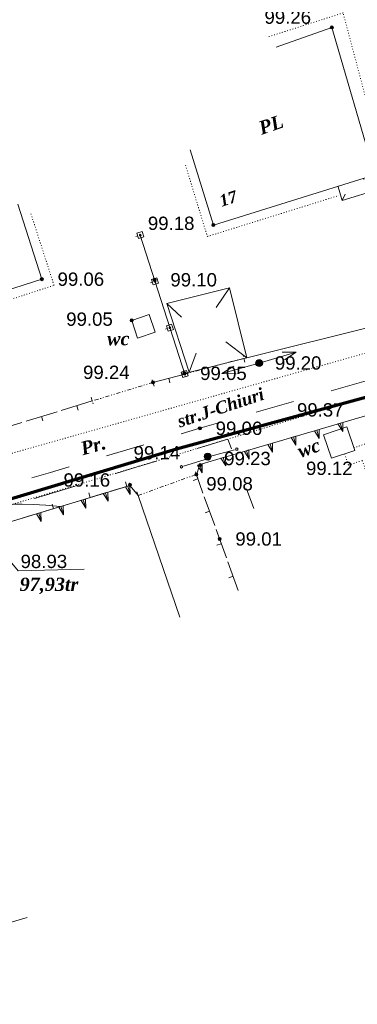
# Model space of a CAD drawing. Header units: millimetres. Extents: x 9396 to 25236, y 15106 to 31102.
# Tile 163 of 256: x 10850 to 10893, y 16405 to 16530. Entities that reach past the tile are written whole.
import ezdxf
from ezdxf.enums import TextEntityAlignment as Align

# ---------------------------------------------------------------- set-up
doc = ezdxf.new("R2010")
doc.units = ezdxf.units.MM
for name, pattern in [('DIVIDE', [1.25, 0.5, -0.25, 0, -0.25, 0, -0.25]), ('DOT', [0.25, 0, -0.25]), ('HIDDEN', [0.375, 0.25, -0.125])]:
    doc.linetypes.add(name, pattern=pattern)
for name, color, linetype, lineweight, true_color in [('1001010', 7, 'Continuous', 9, 0x000000), ('10010110', 7, 'Continuous', 20, 0xa25100), ('10010230', 7, 'Continuous', 20, 0x000000), ('1002020', 7, 'Continuous', 9, 0x000000), ('1060000', 7, 'Continuous', 9, 0x000000), ('1070000', 7, 'DOT', 9, 0x000000), ('2030012', 7, 'Continuous', 9, 0x000000), ('21100200', 7, 'HIDDEN', 0, 0x800080), ('3000105', 7, 'DIVIDE', 9, 0x000000), ('3000113', 7, 'Continuous', 9, 0x000000), ('3000130', 7, 'Continuous', 9, 0x000000), ('3000210', 7, 'Continuous', 9, 0x000000), ('3000220', 7, 'Continuous', 9, 0x000000), ('5010210', 7, 'Continuous', 20, 0x008000), ('5010420', 7, 'Continuous', 9, 0x000000), ('6011210', 1, 'Continuous', 9, 0xff0000), ('8010120', 7, 'Continuous', 20, 0x0080ff), ('9010110', 7, 'Continuous', 9, 0x000000)]:
    doc.layers.add(name, color=color, linetype=linetype, lineweight=lineweight, true_color=true_color)
doc.layers.add('Канализация', color=1, linetype='Continuous', lineweight=70)
doc.styles.add('1', font='timesbi.ttf', dxfattribs={"height": 0.00127})
doc.styles.add('10', font='timesbi.ttf', dxfattribs={"height": 0.001481})
doc.styles.add('12', font='timesbi.ttf', dxfattribs={"height": 0.001693})
doc.styles.add('2', font='timesbi.ttf', dxfattribs={"height": 0.001693})
doc.styles.add('9', font='timesbi.ttf', dxfattribs={"height": 0.001693})
doc.styles.add('F2', font='arial.ttf', dxfattribs={"height": 0.001693})

# ---------------------------------------------------------------- blocks, each defined once
blk = doc.blocks.new('SYMBOL21100200')
at = {"true_color": 0x800080}
h = blk.add_hatch(color=216, dxfattribs=at)
edge = h.paths.add_edge_path()
edge.add_arc((0, 0), 0.1, 0, 360)
at = {"color": 216, "linetype": 'Continuous', "lineweight": 0, "true_color": 0x800080}
blk.add_circle((0, 0), 0.1, dxfattribs=at)
blk = doc.blocks.new('SYMBOL2030012')
at = {"true_color": 0xffffff}
h = blk.add_hatch(color=7, dxfattribs=at)
edge = h.paths.add_edge_path()
edge.add_arc((0, 0), 0.225, 0, 360)
at = {"true_color": 0x000000}
h = blk.add_hatch(color=18, dxfattribs=at)
edge = h.paths.add_edge_path()
edge.add_arc((0, 0), 0.05, 0, 360)
at = {"color": 18, "linetype": 'Continuous', "lineweight": 0, "true_color": 0x000000}
for radius in [0.225, 0.05]:
    blk.add_circle((0, 0), radius, dxfattribs=at)

msp = doc.modelspace()

# ---------------------------------------------------------------- linework, layer by layer
at = {"layer": '1001010', "color": 253}
for p, q in [((10889.92, 16528.84), (10882.83, 16526.33)), ((10891.22, 16506.84), (10891.62, 16507.64)), ((10876.93, 16495.73, 35.05), (10875.2, 16493.26, 66.68)), ((10868.93, 16493.73, 163.54), (10870.81, 16492, 120.41)), ((10879.13, 16486.83, 174.76), (10876.46, 16488.87, 47.61)), ((10871.77, 16485.01, 182.15), (10872.69, 16487.45, 125.63))]:
    msp.add_line(p, q, dxfattribs=at)
for points in [[(10871.91, 16513.27, 0), (10874.86, 16503.72, 0), (10895.39, 16510.09, 0), (10889.92, 16528.84, 0)], [(10890.72, 16508.56, 0), (10891.22, 16506.84, 0), (10895.94, 16508.3, 0), (10895.39, 16510.09, 0)], [(10834.42, 16501.38, 0), (10837.46, 16491.86, 0), (10853.06, 16496.84, 0), (10850.02, 16506.36, 0)], [(10876.93, 16495.73, 32.03), (10868.93, 16493.73, 183.35), (10871.77, 16485.01, 182.15)], [(10871.18, 16484.87, 183.35), (10879.13, 16486.83, 167.25), (10876.93, 16495.73, 32.03)], [(10867.47, 16490.12, 0), (10865.24, 16489.36, 0), (10864.48, 16491.6, 0)], [(10889.86, 16474.08, 0), (10888.86, 16477.06, 0), (10891.84, 16478.06, 0), (10892.84, 16475.08, 0)], [(10847.58, 16427.92, 0), (10828.4, 16422.26, 0), (10832, 16410.06, 0), (10851.18, 16415.72, 0)]]:
    msp.add_polyline3d(points, dxfattribs=at)
at = {"layer": '10010110'}
msp.add_polyline3d([(10841.15, 16463.59, 29.19), (10841.71, 16464.45, 57.91), (10842.26, 16465.18, 79.52), (10842.82, 16465.81, 94.64), (10843.38, 16466.33, 103.87), (10843.96, 16466.77, 107.81), (10844.57, 16467.14, 107.06), (10845.21, 16467.44, 102.23), (10845.89, 16467.69, 93.93), (10846.62, 16467.89, 82.79), (10847.43, 16468.06, 69.68), (10848.34, 16468.18, 55.5), (10849.38, 16468.24, 41.14), (10850.58, 16468.25, 27.52), (10851.96, 16468.21, 15.51), (10853.55, 16468.1, 6.04), (10855.38, 16467.93, 0)], dxfattribs=at)
at = {"layer": '10010230', "color": 253}
for p, q in [((10873.14, 16473.29), (10911.84, 16484.63)), ((10891, 16478.53), (10891.31, 16477.47)), ((10888.02, 16477.66), (10888.33, 16476.6)), ((10885.05, 16476.79), (10885.36, 16475.73)), ((10879.09, 16475.04), (10879.4, 16473.98)), ((10882.07, 16475.91), (10882.38, 16474.86)), ((10876.12, 16474.17), (10876.43, 16473.11)), ((10873.14, 16473.3), (10873.45, 16472.24)), ((10838.52, 16462.8, 61.13), (10863.98, 16470.52)), ((10863.98, 16470.52, 30.56), (10864.3, 16469.47, 30.56)), ((10858.32, 16468.8, 30.56), (10858.64, 16467.75, 30.56)), ((10861.15, 16469.66, 30.56), (10861.47, 16468.61, 30.56)), ((10855.49, 16467.95, 30.56), (10855.81, 16466.89, 30.56)), ((10852.66, 16467.09, 30.56), (10852.98, 16466.04, 30.56))]:
    msp.add_line(p, q, dxfattribs=at)
for points in [[(10890.7, 16478.44, 0), (10891.31, 16477.47, 0), (10891.3, 16478.62, 0)], [(10887.73, 16477.57, 0), (10888.33, 16476.6, 0), (10888.32, 16477.74, 0)], [(10881.77, 16475.83, 0), (10882.38, 16474.86, 0), (10882.37, 16476, 0)], [(10884.75, 16476.7, 0), (10885.36, 16475.73, 0), (10885.34, 16476.87, 0)], [(10878.8, 16474.95, 0), (10879.4, 16473.98, 0), (10879.39, 16475.13, 0)], [(10875.82, 16474.08, 0), (10876.43, 16473.11, 0), (10876.41, 16474.26, 0)], [(10872.84, 16473.21, 0), (10873.45, 16472.24, 0), (10873.44, 16473.38, 0)], [(10860.87, 16469.58, 30.56), (10861.47, 16468.61, 30.56), (10861.43, 16469.75, 30.56)], [(10863.7, 16470.44, 30.56), (10864.3, 16469.47, 30.56), (10864.26, 16470.61, 30.56)], [(10858.04, 16468.72, 30.56), (10858.64, 16467.75, 30.56), (10858.6, 16468.89, 30.56)], [(10855.21, 16467.86, 30.56), (10855.81, 16466.89, 30.56), (10855.77, 16468.03, 30.56)], [(10852.38, 16467, 30.56), (10852.98, 16466.04, 30.56), (10852.94, 16467.18, 30.56)]]:
    msp.add_polyline3d(points, dxfattribs=at)
for points in [[(10890.7, 16478.44, 0), (10891.31, 16477.47, 0), (10891.3, 16478.62, 0), (10890.7, 16478.44, 0)], [(10887.73, 16477.57, 0), (10888.33, 16476.6, 0), (10888.32, 16477.74, 0), (10887.73, 16477.57, 0)], [(10881.77, 16475.83, 0), (10882.38, 16474.86, 0), (10882.37, 16476, 0), (10881.77, 16475.83, 0)], [(10884.75, 16476.7, 0), (10885.36, 16475.73, 0), (10885.34, 16476.87, 0), (10884.75, 16476.7, 0)], [(10878.8, 16474.95, 0), (10879.4, 16473.98, 0), (10879.39, 16475.13, 0), (10878.8, 16474.95, 0)], [(10875.82, 16474.08, 0), (10876.43, 16473.11, 0), (10876.41, 16474.26, 0), (10875.82, 16474.08, 0)], [(10872.84, 16473.21, 0), (10873.45, 16472.24, 0), (10873.44, 16473.38, 0), (10872.84, 16473.21, 0)], [(10860.87, 16469.58, 30.56), (10861.47, 16468.61, 30.56), (10861.43, 16469.75, 30.56), (10860.87, 16469.58, 30.56)], [(10863.7, 16470.44, 30.56), (10864.3, 16469.47, 30.56), (10864.26, 16470.61, 30.56), (10863.7, 16470.44, 30.56)], [(10858.04, 16468.72, 30.56), (10858.64, 16467.75, 30.56), (10858.6, 16468.89, 30.56), (10858.04, 16468.72, 30.56)], [(10855.21, 16467.86, 30.56), (10855.81, 16466.89, 30.56), (10855.77, 16468.03, 30.56), (10855.21, 16467.86, 30.56)], [(10852.38, 16467, 30.56), (10852.98, 16466.04, 30.56), (10852.94, 16467.18, 30.56), (10852.38, 16467, 30.56)]]:
    msp.add_polyline3d(points, close=True, dxfattribs=at)
at = {"layer": '1002020', "color": 253}
for p, q in [((10891.22, 16506.84), (10891.62, 16507.64)), ((10889.86, 16474.08), (10892.84, 16475.08))]:
    msp.add_line(p, q, dxfattribs=at)
for points in [[(10890.72, 16508.56, 0), (10891.22, 16506.84, 0), (10895.94, 16508.3, 0), (10895.39, 16510.09, 0)], [(10864.48, 16491.6, 0), (10866.71, 16492.36, 0), (10867.47, 16490.12, 0)]]:
    msp.add_polyline3d(points, dxfattribs=at)
at = {"layer": '1060000', "color": 253}
msp.add_polyline3d([(10844.38, 16466.56, 197.86), (10850.07, 16459.77, 29.65), (10858.43, 16459.99, 15.08)], dxfattribs=at)
at = {"layer": '1070000', "color": 253}
for p, q in [((10898.19, 16488.57), (10808.27, 16463.1)), ((10867.24, 16473.62), (10901.9, 16484.21)), ((10798.71, 16452.98), (10867.24, 16473.62))]:
    msp.add_line(p, q, dxfattribs=at)
for points in [[(10893.93, 16509.54, 0), (10896.92, 16509.79, 0), (10891.35, 16530.68, 0), (10881.74, 16527.61, 0)], [(10871.32, 16511.33, 0), (10874.1, 16502.26, 0), (10890.81, 16507.47, 0)], [(10842.13, 16476.05, 0), (10837.81, 16490.58, 0), (10854.61, 16496.06, 0), (10851.65, 16505.23, 0)], [(10911.84, 16484.63, 0), (10911.11, 16482.65, 0), (10910.03, 16481.3, 0), (10892.73, 16475.41, 0)], [(10891.54, 16474.64, 0), (10892.03, 16473.2, 0), (10893.8, 16473.8, 0), (10896.97, 16464.36, 0)]]:
    msp.add_polyline3d(points, dxfattribs=at)
at = {"layer": '3000105', "color": 253}
for p, q in [((10878.87, 16486.29), (10878.58, 16487.36)), ((10871.22, 16484.78), (10878.74, 16486.78)), ((10871.09, 16485.26), (10871.37, 16484.2)), ((10867.18, 16483.72), (10859.46, 16481.35)), ((10867.32, 16483.24), (10867, 16484.29)), ((10859.32, 16481.83), (10859.64, 16480.78)), ((10872.87, 16471.55), (10872.49, 16472.58)), ((10865.32, 16469.36), (10872.7, 16472.02)), ((10865.15, 16469.83), (10865.52, 16468.79))]:
    msp.add_line(p, q, dxfattribs=at)
at = {"layer": '3000113', "color": 253}
msp.add_line((10879.13, 16486.83, 167.25), (10896.54, 16491.18, 74.63), dxfattribs=at)
at = {"layer": '3000130', "color": 253}
for p, q in [((10865, 16502.26), (10865.24, 16502.34)), ((10871.22, 16484.78), (10865.57, 16502.45)), ((10866.88, 16496.38), (10867.12, 16496.45)), ((10868.76, 16490.49), (10869, 16490.56)), ((10870.65, 16484.6), (10870.88, 16484.67))]:
    msp.add_line(p, q, dxfattribs=at)
for points in [[(10866.01, 16502.21, 0), (10865.8, 16502.9, 0), (10865.13, 16502.68, 0), (10865.35, 16502, 0), (10866.01, 16502.21, 0)], [(10865.57, 16502.35, 0), (10865.62, 16502.36, 0), (10865.66, 16502.4, 0), (10865.67, 16502.45, 0), (10865.66, 16502.5, 0), (10865.62, 16502.53, 0), (10865.57, 16502.55, 0), (10865.52, 16502.53, 0), (10865.48, 16502.5, 0), (10865.47, 16502.45, 0), (10865.48, 16502.4, 0), (10865.52, 16502.36, 0), (10865.57, 16502.35, 0)], [(10867.9, 16496.32, 0), (10867.68, 16497.01, 0), (10867.01, 16496.8, 0), (10867.23, 16496.11, 0), (10867.9, 16496.32, 0)], [(10867.45, 16496.46, 0), (10867.5, 16496.47, 0), (10867.54, 16496.51, 0), (10867.56, 16496.56, 0), (10867.54, 16496.61, 0), (10867.5, 16496.65, 0), (10867.45, 16496.66, 0), (10867.4, 16496.65, 0), (10867.37, 16496.61, 0), (10867.35, 16496.56, 0), (10867.37, 16496.51, 0), (10867.4, 16496.47, 0), (10867.45, 16496.46, 0)], [(10869.78, 16490.43, 0), (10869.56, 16491.12, 0), (10868.89, 16490.91, 0), (10869.11, 16490.22, 0), (10869.78, 16490.43, 0)], [(10869.34, 16490.57, 0), (10869.39, 16490.58, 0), (10869.42, 16490.62, 0), (10869.44, 16490.67, 0), (10869.42, 16490.72, 0), (10869.39, 16490.76, 0), (10869.34, 16490.77, 0), (10869.28, 16490.76, 0), (10869.25, 16490.72, 0), (10869.23, 16490.67, 0), (10869.25, 16490.62, 0), (10869.28, 16490.58, 0), (10869.34, 16490.57, 0)], [(10871.66, 16484.54, 0), (10871.44, 16485.23, 0), (10870.77, 16485.02, 0), (10870.99, 16484.33, 0), (10871.66, 16484.54, 0)], [(10871.22, 16484.68, 0), (10871.27, 16484.69, 0), (10871.31, 16484.73, 0), (10871.32, 16484.78, 0), (10871.31, 16484.83, 0), (10871.27, 16484.87, 0), (10871.22, 16484.88, 0), (10871.17, 16484.87, 0), (10871.13, 16484.83, 0), (10871.12, 16484.78, 0), (10871.13, 16484.73, 0), (10871.17, 16484.69, 0), (10871.22, 16484.68, 0)]]:
    msp.add_polyline3d(points, close=True, dxfattribs=at)
at = {"layer": '3000210', "color": 253}
msp.add_line((10865.32, 16469.36), (10870.6, 16453.89), dxfattribs=at)
at = {"layer": '3000220', "color": 253}
for p, q in [((10871.22, 16484.78), (10867.18, 16483.72)), ((10869.2, 16484.25), (10869.35, 16483.67)), ((10859.46, 16481.36), (10855.53, 16480.16)), ((10854.99, 16479.99), (10851.06, 16478.79)), ((10857.49, 16480.76), (10857.67, 16480.18)), ((10850.52, 16478.63), (10846.59, 16477.42)), ((10853.03, 16479.39), (10853.2, 16478.82)), ((10863.86, 16470.51), (10863.68, 16471.08)), ((10872.87, 16471.47), (10872.31, 16471.26)), ((10857.15, 16468.47), (10861.25, 16469.72)), ((10859.2, 16469.09), (10859.02, 16469.67)), ((10875.03, 16465.53), (10873.71, 16469.16)), ((10852.49, 16467.05), (10856.59, 16468.3)), ((10854.54, 16467.67), (10854.37, 16468.25)), ((10874.37, 16467.34), (10873.81, 16467.14)), ((10847.83, 16465.63), (10851.93, 16466.88)), ((10876.53, 16461.41), (10875.21, 16465.04)), ((10875.87, 16463.22), (10875.31, 16463.02)), ((10878.03, 16457.28), (10876.71, 16460.91)), ((10877.37, 16459.1), (10876.81, 16458.89))]:
    msp.add_line(p, q, dxfattribs=at)
for points in [[(10873.53, 16469.65, 0), (10872.7, 16471.96, 0), (10873.14, 16473.3, 0)], [(10861.81, 16469.89, 0), (10864.24, 16470.63, 0), (10865.36, 16469.29, 0)]]:
    msp.add_polyline3d(points, dxfattribs=at)
at = {"layer": '5010210'}
for p, q in [((10867.63, 16473.72, 94.3), (10865.05, 16472.93, 94.3)), ((10865.05, 16472.93, 94.3), (10862.46, 16472.13, 94.3)), ((10852.13, 16468.95, 94.3), (10857.29, 16470.54, 94.3)), ((10880.01, 16467.68, 94.3), (10879.06, 16470.21, 94.3))]:
    msp.add_line(p, q, dxfattribs=at)
msp.add_polyline3d([(10872.8, 16475.31, 94.3), (10876.7, 16476.51, 94.3), (10877.16, 16475.27, 94.3)], dxfattribs=at)
at = {"layer": '6011210'}
for q in [(10885.38, 16487.55), (10875.96, 16484.84)]:
    msp.add_line((10880.68, 16486.18), q, dxfattribs=at)
for points in [[(10883.61, 16487.55, 0), (10885.38, 16487.55, 0), (10885.38, 16487.55, 0), (10883.89, 16486.59, 0)], [(10877.74, 16484.83, 0), (10875.96, 16484.84, 0), (10875.96, 16484.84, 0), (10877.46, 16485.79, 0)]]:
    msp.add_polyline3d(points, dxfattribs=at)
at = {"layer": '8010120'}
for p, q in [((10892.2, 16483.32), (10894.58, 16484)), ((10889.82, 16482.64), (10892.2, 16483.32)), ((10885.06, 16481.28), (10880.29, 16479.93)), ((10873.15, 16477.89), (10875.53, 16478.57)), ((10870.77, 16477.19), (10873.15, 16477.89)), ((10866.02, 16475.78), (10861.28, 16474.38)), ((10851.78, 16471.57), (10854.15, 16472.27)), ((10854.15, 16472.27), (10856.53, 16472.97))]:
    msp.add_line(p, q, dxfattribs=at)
at = {"layer": '9010110', "color": 253}
for p, q in [((10874.36, 16474.29), (10877.55, 16475.16)), ((10874.24, 16474.04), (10871.08, 16473.07))]:
    msp.add_line(p, q, dxfattribs=at)
for points in [[(10877.99, 16475.24, 0), (10877.97, 16475.31, 0), (10877.91, 16475.37, 0), (10877.84, 16475.39, 0), (10877.76, 16475.37, 0), (10877.71, 16475.31, 0), (10877.69, 16475.24, 0), (10877.71, 16475.16, 0), (10877.76, 16475.11, 0), (10877.84, 16475.09, 0), (10877.91, 16475.11, 0), (10877.97, 16475.16, 0), (10877.99, 16475.24, 0)], [(10870.95, 16472.99, 0), (10870.93, 16473.06, 0), (10870.87, 16473.12, 0), (10870.8, 16473.14, 0), (10870.72, 16473.12, 0), (10870.67, 16473.06, 0), (10870.65, 16472.99, 0), (10870.67, 16472.91, 0), (10870.72, 16472.86, 0), (10870.8, 16472.84, 0), (10870.87, 16472.86, 0), (10870.93, 16472.91, 0), (10870.95, 16472.99, 0)]]:
    msp.add_polyline3d(points, close=True, dxfattribs=at)
at = {"layer": 'Канализация'}
msp.add_lwpolyline([(11350.05, 16671.29), (11340.48, 16667.85), (11316.05, 16616.91), (11288.98, 16609.19), (11254.53, 16599.99), (11201.23, 16584.31), (11180.29, 16577.8), (11157.85, 16566.78), (11102.69, 16548.93), (11044.59, 16529.4), (10972.98, 16505.86), (10918.39, 16488.39), (10870.17, 16475.22), (10785.9, 16449.85), (10733.15, 16433.24), (10677.76, 16413.94), (10613.11, 16390.32), (10568.09, 16376.54), (10551.48, 16423.26), (10534.38, 16471.15), (10517.42, 16523.56), (10498.46, 16582.46), (10496.1, 16589.98)], dxfattribs=at)

# ---------------------------------------------------------------- block references
at = {"layer": '2030012', "color": 253, "xscale": 2, "yscale": 2, "zscale": 2}
for p in [(10880.68, 16486.18), (10874.14, 16474.29)]:
    msp.add_blockref('SYMBOL2030012', p, dxfattribs=at)
at = {"layer": '21100200', "xscale": 2, "yscale": 2, "zscale": 2}
for p in [(10889.92, 16528.84, 198.52), (10874.86, 16503.72, 198.36), (10853.06, 16496.84, 198.12), (10867.4, 16496.76, 198.2), (10864.48, 16491.6, 198.1), (10880.68, 16486.19, 198.4), (10871.18, 16484.87, 198.11), (10867.18, 16483.72, 198.48), (10873.15, 16477.89, 198.12), (10874.24, 16474.05, 198.46), (10873.18, 16473.22, 198.28), (10872.7, 16472.02, 198.16), (10864.26, 16470.7, 198.32), (10875.66, 16463.82, 198.02)]:
    msp.add_blockref('SYMBOL21100200', p, dxfattribs=at)

# ---------------------------------------------------------------- texts
at = {"layer": '1001010', "color": 253, "style": '9'}
for s, rotation, p in [('PL', 19, (10880.71, 16515.98)), ('wc', 19.3, (10885.65, 16474.91))]:
    msp.add_text(s, height=1.693, rotation=rotation, dxfattribs=at).set_placement(p, align=Align.MIDDLE_LEFT)
at = {"layer": '1001010', "color": 1, "true_color": 0xff0000, "style": '10'}
msp.add_text('17', height=1.481, rotation=18.3, dxfattribs=at).set_placement((10875.69, 16506.74), align=Align.MIDDLE_LEFT)
at = {"layer": '1001010', "color": 253, "style": '9'}
msp.add_text('wc', height=1.693, dxfattribs=at).set_placement((10861.36, 16489.28), align=Align.MIDDLE_LEFT)
at = {"layer": '1070000', "color": 253}
for s, height, rotation, style, p in [('str.J-Chiuri', 1.5584, 18.4, '1', (10870.35, 16478.71)), ('Pr.', 1.693, 15.3, '2', (10858.05, 16475.27))]:
    msp.add_text(s, height=height, rotation=rotation, dxfattribs=dict(at, style=style)).set_placement(p, align=Align.MIDDLE_LEFT)
at = {"layer": '21100200', "color": 253, "style": 'F2'}
for s, p in [('99.26', (10881.36, 16530.14, 198.52)), ('99.18', (10866.54, 16503.94, 198.36)), ('99.06', (10855.06, 16496.84, 198.12)), ('99.10', (10869.4, 16496.76, 198.2)), ('99.05', (10856.16, 16491.76, 198.1)), ('99.20', (10882.68, 16486.19, 198.4)), ('99.24', (10858.3, 16485, 198.48)), ('99.05', (10873.18, 16484.87, 198.11)), ('99.37', (10885.49, 16480.23, 198.74)), ('99.06', (10875.15, 16477.89, 198.12)), ('99.14', (10864.72, 16474.78, 198.28)), ('99.23', (10876.24, 16474.05, 198.46)), ('99.12', (10886.64, 16472.8, 198.24)), ('99.16', (10855.82, 16471.32, 198.32)), ('99.08', (10873.96, 16470.84, 198.16)), ('99.01', (10877.66, 16463.82, 198.02)), ('98.93', (10850.36, 16460.97, 20.03))]:
    msp.add_text(s, height=1.693, dxfattribs=at).set_placement(p, align=Align.MIDDLE_LEFT)
at = {"layer": '5010420', "color": 253, "style": '12'}
msp.add_text('97,93tr', height=1.693, dxfattribs=at).set_placement((10850.24, 16458.06, 28.62), align=Align.MIDDLE_LEFT)

doc.saveas('drawing.dxf')
